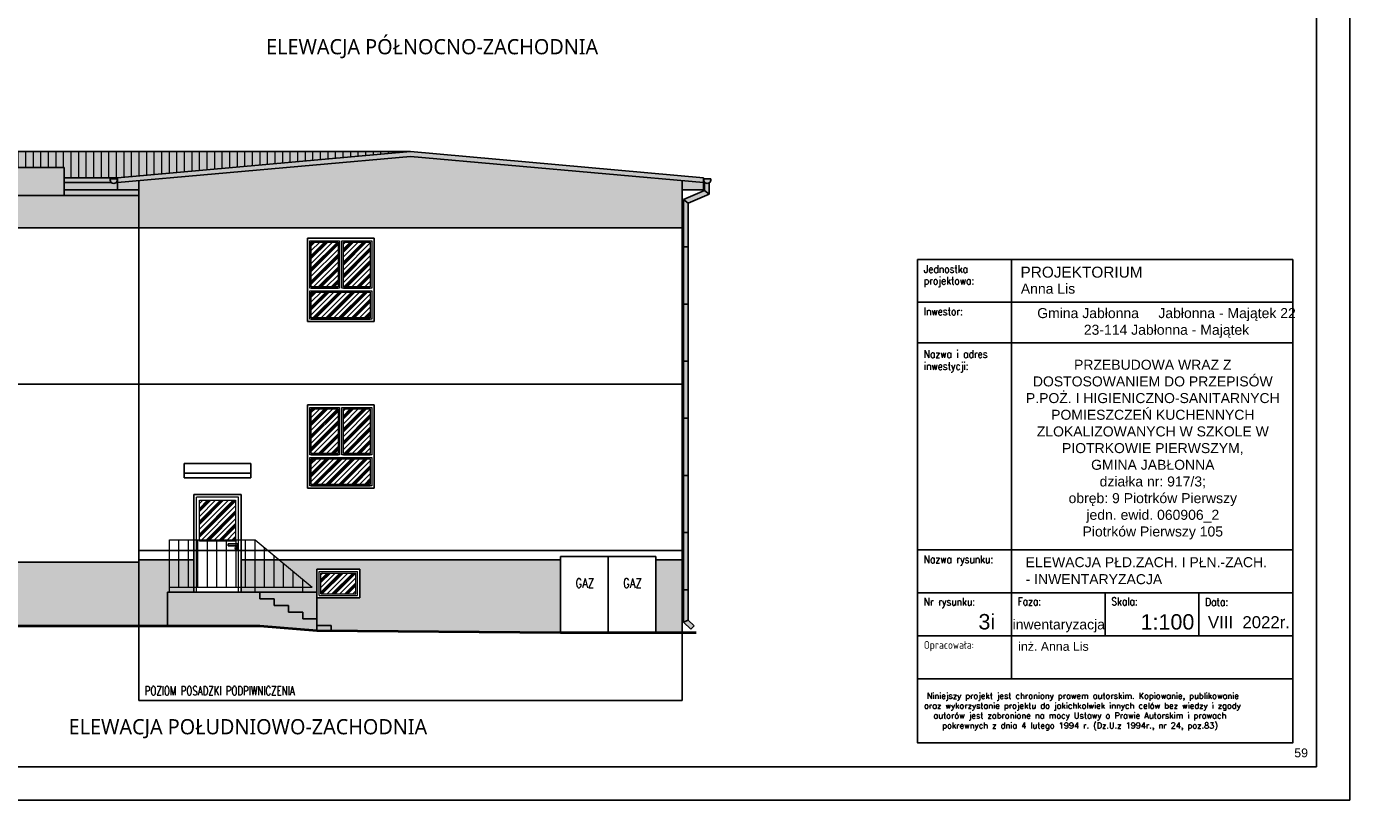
# Model space of a CAD drawing. Header units: millimetres. Extents: x 31969 to 285678, y -69766 to -1123.
# Tile 75 of 102: x 145287 to 148115, y -5215 to -3592. Entities that reach past the tile are written whole.
import ezdxf
from ezdxf.lldxf.tags import DXFTag

# ---------------------------------------------------------------- set-up
doc = ezdxf.new("R2010")
doc.units = ezdxf.units.MM
for name, color, linetype in [('a-elewacja', 1, 'Continuous'), ('a-elewacja 1', 1, 'Continuous'), ('a-elewacje', 1, 'Continuous'), ('a-izolacja 1', 3, 'Continuous'), ('a-opis 1', 3, 'Continuous'), ('a-opis 2', 1, 'Continuous'), ('a-przerywana 2', 3, 'Continuous'), ('a-stolarka', 3, 'Continuous'), ('a-stolarka okienna', 3, 'Continuous'), ('a-szkło', 4, 'Continuous'), ('a-szraf', 252, 'Continuous'), ('a-szraf 1', 250, 'Continuous')]:
    doc.layers.add(name, color=color, linetype=linetype)
doc.layers.add('a-elewacja 3', color=3, linetype='Continuous', lineweight=20)
doc.styles.add('IREK', font='simplex.shx', dxfattribs={"width": 0.8})
doc.styles.add('MAREK', font='simplex.shx')
doc.styles.add('PRZEKRÓJ2', font='l_10646.ttf')
doc.styles.add('RS01507', font='romans.shx', dxfattribs={"width": 0.7, "height": 0.15})
doc.styles.add('TABELA2', font='arial.ttf', dxfattribs={"height": 10})
doc.styles.add('WYMIAR', font='romans.shx', dxfattribs={"width": 0.8})
tags = doc.linetypes.add('DASHED', pattern=[0.75, 0.5, -0.25]).pattern_tags.tags
tags[6:7] = [DXFTag(74, 4), DXFTag(75, 0), DXFTag(340, '0'), DXFTag(46, 1.0), DXFTag(50, 0.0), DXFTag(44, 0.0), DXFTag(45, 0.0)]
tags[4:5] = [DXFTag(74, 4), DXFTag(75, 0), DXFTag(340, '0'), DXFTag(46, 1.0), DXFTag(50, 0.0), DXFTag(44, 0.0), DXFTag(45, 0.0)]

msp = doc.modelspace()

# ---------------------------------------------------------------- hatches: boundary and pattern name
at = {"layer": 'a-elewacja 3', "ltscale": 100}
h = msp.add_hatch(dxfattribs=at)
h.set_pattern_fill('LINE', color=256, scale=5, angle=90)
h.set_pattern_definition([(90, (-8750.946, 1638.297), (-15.875, 1e-15), [])])
h.paths.add_polyline_path([(144925.85, -3853.61), (144925.85, -3908.61), (145110.85, -3908.61), (145110.85, -3886.65), (145364.85, -3886.65), (145364.85, -3908.61), (145476.85, -3908.61), (146092.35, -3853.61)])
at = {"layer": 'a-szraf', "ltscale": 30}
h = msp.add_hatch(dxfattribs=at)
h.set_pattern_fill('DOTS', color=256, scale=1.5)
h.set_pattern_definition([(0, (-8750.9457, 1638.2967), (1.190625, 2.38125), [0, -2.38125])])
h.paths.add_polyline_path([(145110.85, -3908.61), (144925.85, -3908.61), (144925.85, -3918.65), (145110.85, -3918.65)])
h.paths.add_polyline_path([(145110.85, -3918.65), (144925.85, -3918.65), (144925.85, -3933.65), (145110.85, -3933.65)])
h.paths.add_polyline_path([(145110.85, -3933.65), (144925.85, -3933.65), (144925.85, -3945.65), (145110.85, -3945.65)])
h.paths.add_polyline_path([(145521.85, -3933.65), (145476.85, -3933.65), (145364.85, -3933.65), (145364.85, -3945.65), (145521.85, -3945.65)])
h.paths.add_polyline_path([(145476.85, -3918.65), (145473.72, -3918.65, -0.3689497), (145463.98, -3918.65), (145364.85, -3918.65), (145364.85, -3933.65), (145476.85, -3933.65)])
h.paths.add_polyline_path([(145461.65, -3910.86), (145476.05, -3910.86, -0.2947686), (145473.72, -3918.65), (145476.85, -3918.65), (145476.85, -3908.61), (145364.85, -3908.61), (145364.85, -3918.65), (145463.98, -3918.65, -0.2947686)])
h.paths.add_polyline_path([(145476.05, -3910.86), (145461.65, -3910.86, 1.3318387)])
h.paths.add_polyline_path([(146092.35, -3863.65), (146707.85, -3918.65), (146707.85, -3908.61), (146092.35, -3853.61), (145476.85, -3908.61), (145476.85, -3918.65)])
h.paths.add_polyline_path([(145521.85, -3914.63), (145476.85, -3918.65), (145476.85, -3933.65), (145521.85, -3933.65)])
h.paths.add_polyline_path([(146723.05, -3910.86), (146708.65, -3910.86, 1.3318387)])
h.paths.add_polyline_path([(146719.96, -3919.22, -0.3887305), (146709.96, -3917.59), (146709.96, -3935.37), (146719.96, -3942.66)])
h.paths.add_polyline_path([(146707.85, -3918.65), (146662.85, -3914.63), (146662.85, -3933.65), (146707.85, -3933.65)])
h.paths.add_polyline_path([(146709.96, -3935.37), (146666.05, -3954.3), (146676.05, -3961.59), (146719.96, -3942.66)])
h.paths.add_polyline_path([(146676.05, -3961.59), (146666.05, -3954.3), (146666.05, -4053.65), (146676.05, -4053.65)])
h.paths.add_polyline_path([(146676.05, -4053.65), (146666.05, -4053.65), (146666.05, -4173.65), (146676.05, -4173.65)])
h.paths.add_polyline_path([(146676.05, -4173.65), (146666.05, -4173.65), (146666.05, -4293.65), (146676.05, -4293.65)])
h.paths.add_polyline_path([(146676.05, -4413.65), (146666.05, -4413.65), (146666.05, -4533.65), (146676.05, -4533.65)])
h.paths.add_polyline_path([(146676.05, -4343.65), (146676.05, -4293.65), (146666.05, -4293.65), (146666.05, -4343.65), (146666.05, -4413.65), (146676.05, -4413.65)])
h.paths.add_polyline_path([(146676.05, -4533.65), (146666.05, -4533.65), (146666.05, -4653.65), (146676.05, -4653.65)])
h.paths.add_polyline_path([(146676.05, -4653.65), (146666.05, -4653.65), (146666.05, -4773.65), (146676.05, -4773.65)])
h.paths.add_polyline_path([(146676.05, -4837.65), (146666.05, -4841.79), (146681.03, -4856.77), (146688.1, -4849.7)])
h.paths.add_polyline_path([(146676.05, -4773.65), (146666.05, -4773.65), (146666.05, -4841.79), (146676.05, -4837.65)])
h.paths.add_polyline_path([(146092.35, -3853.61), (144925.85, -3853.61), (144925.85, -3908.61), (145110.85, -3908.61), (145110.85, -3886.65), (145364.85, -3886.65), (145364.85, -3908.61), (145476.85, -3908.61)])
at = {"layer": 'a-szraf', "ltscale": 100}
h = msp.add_hatch(dxfattribs=at)
h.set_pattern_fill('DOTS', color=256, scale=3)
h.set_pattern_definition([(0, (-8750.9457, 1638.2967), (2.38125, 4.7625), [0, -4.7625])])
h.paths.add_polyline_path([(145521.85, -4848.65), (145521.85, -4728.65), (145521.85, -4715.65), (144925.85, -4715.65), (144925.85, -4848.65)])
h.paths.add_polyline_path([(145521.85, -4848.65), (145581.85, -4848.65), (145581.85, -4778.65), (145585.85, -4778.65), (145585.85, -4710.65), (145521.85, -4710.65), (145521.85, -4728.65)])
h.paths.add_polyline_path([(146407.85, -4862.65), (146407.85, -4710.65), (145816.25, -4710.65), (145885.85, -4768.65), (145865.85, -4768.65), (145865.85, -4778.65), (145879.2, -4778.65), (145895.85, -4778.65), (145895.85, -4730.65), (145985.85, -4730.65), (145985.85, -4790.65), (145895.85, -4790.65), (145895.85, -4848.65), (145925.85, -4848.65), (145925.85, -4858.88)])
h.paths.add_polyline_path([(146607.85, -4862.65), (146662.85, -4862.65), (146662.85, -4710.65), (146607.85, -4710.65)])
h.paths.add_polyline_path([(145581.85, -4778.65), (145581.85, -4848.65), (145775.85, -4848.65), (145895.85, -4858.65), (145925.85, -4858.88), (145925.85, -4848.65), (145895.85, -4848.65), (145895.85, -4834.65), (145865.85, -4834.65), (145865.85, -4820.65), (145835.85, -4820.65), (145835.85, -4806.65), (145805.85, -4806.65), (145805.85, -4792.65), (145775.85, -4792.65), (145775.85, -4778.65), (145765.2, -4778.65), (145736.85, -4778.65)])
h.paths.add_polyline_path([(145775.85, -4778.65), (145775.85, -4792.65), (145805.85, -4792.65), (145805.85, -4806.65), (145835.85, -4806.65), (145835.85, -4820.65), (145865.85, -4820.65), (145865.85, -4834.65), (145895.85, -4834.65), (145895.85, -4778.65)], flags=17)
h.paths.add_polyline_path([(145765.85, -4768.65), (145765.85, -4778.65), (145865.85, -4778.65), (145865.85, -4768.65)])
h.paths.add_polyline_path([(145845.85, -4735.32), (145825.85, -4718.65), (145825.85, -4768.65), (145845.85, -4768.65)], flags=17)
h.paths.add_polyline_path([(145845.85, -4768.65), (145865.85, -4768.65), (145865.85, -4751.98), (145845.85, -4735.32)], flags=16)
h.paths.add_polyline_path([(145865.85, -4751.98), (145865.85, -4768.65), (145885.85, -4768.65)], flags=17)
h.paths.add_polyline_path([(145825.85, -4718.65), (145816.25, -4710.65), (145805.85, -4710.65), (145805.85, -4768.65), (145825.85, -4768.65)])
h.paths.add_polyline_path([(145785.85, -4768.65), (145805.85, -4768.65), (145805.85, -4710.65), (145785.85, -4710.65)])
h.paths.add_polyline_path([(145785.85, -4710.65), (145765.85, -4710.65), (145765.85, -4768.65), (145785.85, -4768.65)])
h.paths.add_polyline_path([(145745.85, -4768.65), (145765.85, -4768.65), (145765.85, -4710.65), (145745.85, -4710.65)])
h.paths.add_polyline_path([(145745.85, -4710.65), (145736.85, -4710.65), (145736.85, -4768.65), (145745.85, -4768.65)])
h.paths.add_polyline_path([(145765.85, -4778.65), (145765.85, -4768.65), (145736.85, -4768.65), (145736.85, -4778.65)])
h.paths.add_polyline_path([(145636.85, -4710.65), (145625.85, -4710.65), (145625.85, -4768.65), (145636.85, -4768.65)])
h.paths.add_polyline_path([(145625.85, -4710.65), (145605.85, -4710.65), (145605.85, -4768.65), (145625.85, -4768.65)])
h.paths.add_polyline_path([(145605.85, -4710.65), (145585.85, -4710.65), (145585.85, -4768.65), (145605.85, -4768.65)])
h.paths.add_polyline_path([(145636.85, -4778.65), (145636.85, -4768.65), (145585.85, -4768.65), (145585.85, -4778.65)])
h.paths.add_polyline_path([(146662.85, -4013.65), (146662.85, -3914.63), (146092.35, -3863.65), (145521.85, -3914.63), (145521.85, -4013.65)])
h.paths.add_polyline_path([(144925.85, -3945.65), (144925.85, -4013.65), (145521.85, -4013.65), (145521.85, -3945.65)])
h.paths.add_polyline_path([(145364.85, -3945.65), (145364.85, -3886.65), (145110.85, -3886.65), (145110.85, -3945.65)])
at = {"layer": 'a-szraf 1', "ltscale": 15}
h = msp.add_hatch(dxfattribs=at)
h.set_pattern_fill('PLASTI', color=256, scale=3, angle=45)
h.set_pattern_definition([(45, (-8750.946, 1638.297), (-13.4703842, 13.4703842), []), (45, (-8752.63, 1639.98), (-13.4703842, 13.4703842), []), (45, (-8754.313, 1641.664), (-13.4703842, 13.4703842), []), (45, (-8759.365, 1646.716), (-13.4703842, 13.4703842), [])])
h.paths.add_polyline_path([(144907.85, -4585.13), (144773.85, -4608.75), (144773.85, -4836.65), (144907.85, -4836.65)])
h.paths.add_polyline_path([(146007.85, -4393.65), (145951.35, -4393.65), (145951.35, -4487.65), (146007.85, -4487.65)])
h.paths.add_polyline_path([(145940.35, -4393.65), (145883.85, -4393.65), (145883.85, -4487.65), (145940.35, -4487.65)])
h.paths.add_polyline_path([(145883.85, -4498.65), (145883.85, -4552.65), (146007.85, -4552.65), (146007.85, -4498.65)])
h.paths.add_polyline_path([(146007.85, -4202.65), (146007.85, -4148.65), (145883.85, -4148.65), (145883.85, -4202.65)])
h.paths.add_polyline_path([(145951.35, -4137.65), (146007.85, -4137.65), (146007.85, -4043.65), (145951.35, -4043.65)])
h.paths.add_polyline_path([(145940.35, -4043.65), (145883.85, -4043.65), (145883.85, -4137.65), (145940.35, -4137.65)])
h.paths.add_polyline_path([(145903.85, -4782.65), (145977.85, -4782.65), (145977.85, -4738.65), (145903.85, -4738.65)])
h.paths.add_polyline_path([(145724.85, -4668.65), (145724.85, -4585.65), (145648.85, -4585.65), (145648.85, -4668.65)])
h.paths.add_polyline_path([(145665.85, -4671.38), (145665.85, -4668.65), (145648.85, -4668.65), (145648.85, -4671.38)])
h.paths.add_polyline_path([(145685.85, -4671.38), (145685.85, -4668.65), (145665.85, -4668.65), (145665.85, -4671.38)])
h.paths.add_polyline_path([(145705.85, -4671.38), (145705.85, -4668.65), (145685.85, -4668.65), (145685.85, -4671.38)])
h.paths.add_polyline_path([(145724.85, -4671.38), (145724.85, -4668.65), (145705.85, -4668.65), (145705.85, -4671.38)])

# ---------------------------------------------------------------- linework, layer by layer
at = {"layer": 'a-elewacja'}
for p, q in [((146709.96, -3917.59), (146709.96, -3935.37)), ((146719.96, -3919.22), (146719.96, -3942.66)), ((146709.96, -3935.37), (146666.05, -3954.3)), ((146666.05, -3954.3), (146666.05, -4343.65)), ((146666.05, -3954.3), (146676.05, -3961.59)), ((146719.96, -3942.66), (146676.05, -3961.59)), ((146709.96, -3935.37), (146719.96, -3942.66)), ((146676.05, -3961.59), (146676.05, -4343.65)), ((146676.05, -4053.65), (146666.05, -4053.65)), ((146676.05, -4173.65), (146666.05, -4173.65)), ((146676.05, -4293.65), (146666.05, -4293.65)), ((146666.05, -4343.65), (146666.05, -4841.79)), ((146676.05, -4343.65), (146676.05, -4837.65)), ((146676.05, -4413.65), (146666.05, -4413.65)), ((146676.05, -4533.65), (146666.05, -4533.65)), ((146676.05, -4653.65), (146666.05, -4653.65)), ((146676.05, -4773.65), (146666.05, -4773.65)), ((146676.05, -4837.65), (146666.05, -4841.79)), ((146666.05, -4841.79), (146681.03, -4856.77)), ((146676.05, -4837.65), (146688.1, -4849.7)), ((146688.1, -4849.7), (146681.03, -4856.77))]:
    msp.add_line(p, q, dxfattribs=at)
at = {"layer": 'a-elewacja 1', "ltscale": 100}
for p, q in [((146092.35, -3853.61), (144925.85, -3853.61)), ((145476.85, -3908.61), (146092.35, -3853.61)), ((145476.85, -3918.65), (146092.35, -3863.65)), ((146707.85, -3908.61), (146092.35, -3853.61)), ((146707.85, -3918.65), (146092.35, -3863.65)), ((145364.85, -3886.65), (145110.85, -3886.65)), ((145364.85, -3886.65), (145364.85, -3945.65)), ((145476.85, -3908.61), (145364.85, -3908.61)), ((145463.98, -3918.65), (145364.85, -3918.65)), ((145476.05, -3910.86), (145461.65, -3910.86)), ((145476.85, -3918.65), (145473.72, -3918.65)), ((145476.85, -3933.65), (145476.85, -3908.61)), ((145521.85, -4728.65), (145521.85, -3914.63)), ((146662.85, -4862.65), (146662.85, -3914.63)), ((146707.85, -3933.65), (146707.85, -3908.61)), ((146708.65, -3910.86), (146723.05, -3910.86)), ((144925.85, -3945.65), (145521.85, -3945.65)), ((145476.85, -3933.65), (145364.85, -3933.65)), ((145521.85, -3933.65), (145476.85, -3933.65)), ((146662.85, -3933.65), (146707.85, -3933.65)), ((146662.85, -4013.65), (144925.85, -4013.65)), ((146015.85, -4035.65), (145875.85, -4035.65)), ((145875.85, -4035.65), (145875.85, -4210.65)), ((146015.85, -4035.65), (146015.85, -4210.65)), ((146015.85, -4210.65), (145875.85, -4210.65)), ((146015.85, -4385.65), (145875.85, -4385.65)), ((145875.85, -4385.65), (145875.85, -4560.65)), ((146015.85, -4385.65), (146015.85, -4560.65)), ((145756.85, -4508.65), (145616.85, -4508.65)), ((145616.85, -4508.65), (145616.85, -4528.65)), ((145756.85, -4528.65), (145756.85, -4508.65)), ((145756.85, -4528.65), (145616.85, -4528.65)), ((145756.85, -4528.65), (145616.85, -4528.65)), ((145616.85, -4538.65), (145616.85, -4528.65)), ((145756.85, -4538.65), (145616.85, -4538.65)), ((145756.85, -4538.65), (145756.85, -4528.65)), ((145636.85, -4778.65), (145636.85, -4573.65)), ((145736.85, -4573.65), (145636.85, -4573.65)), ((145736.85, -4778.65), (145736.85, -4573.65)), ((146015.85, -4560.65), (145875.85, -4560.65)), ((144925.85, -4715.65), (145521.85, -4715.65)), ((145636.85, -4710.65), (145521.85, -4710.65)), ((146407.85, -4710.65), (145736.85, -4710.65)), ((146407.85, -4703.65), (146407.85, -4862.65)), ((146407.85, -4703.65), (146607.85, -4703.65)), ((146507.85, -4703.65), (146507.85, -4862.65)), ((146607.85, -4703.65), (146607.85, -4862.65)), ((146662.85, -4710.65), (146607.85, -4710.65)), ((145521.85, -4858.65), (145521.85, -4728.65)), ((145581.85, -4778.65), (145736.85, -4778.65)), ((145581.85, -4778.65), (145581.85, -4848.65)), ((145736.85, -4778.65), (145895.85, -4778.65)), ((145765.2, -4778.65), (145879.2, -4778.65)), ((145895.85, -4778.65), (145895.85, -4858.65)), ((145775.8, -4850.65), (144925.8, -4850.65)), ((145775.85, -4848.65), (144925.85, -4848.65)), ((145895.85, -4858.65), (145775.85, -4848.65)), ((145895.85, -4860.65), (145775.85, -4850.65)), ((145895.81, -4860.65), (146407.81, -4864.65)), ((145895.85, -4848.65), (145925.85, -4848.65)), ((145895.85, -4858.65), (146407.85, -4862.65)), ((145925.85, -4858.88), (145925.85, -4848.65)), ((146662.85, -4862.65), (146407.85, -4862.65)), ((146662.85, -4862.65), (146692.85, -4862.65)), ((146662.85, -4864.65), (146407.85, -4864.65)), ((146662.85, -4864.65), (146692.85, -4864.65))]:
    msp.add_line(p, q, dxfattribs=at)
at = {"layer": 'a-elewacja 1', "linetype": 'DASHED', "ltscale": 40}
for p, q in [((145521.85, -4858.4), (145521.85, -5006.65)), ((146662.85, -4862.65), (146662.85, -5006.65)), ((145521.85, -5006.65), (146662.85, -5006.65))]:
    msp.add_line(p, q, dxfattribs=at)
at = {"layer": 'a-elewacja 1', "ltscale": 100}
for centre in [(145468.85, -3912.95), (146715.85, -3912.95)]:
    msp.add_arc(centre, 7.5, 163.8015, 16.1985, dxfattribs=at)
at = {"layer": 'a-elewacja 3'}
for p, q in [((145883.85, -4137.65), (145883.85, -4043.65)), ((145883.85, -4043.65), (145940.35, -4043.65)), ((145940.35, -4043.65), (145940.35, -4137.65)), ((145951.35, -4043.65), (146007.85, -4043.65)), ((145951.35, -4137.65), (145951.35, -4043.65)), ((146007.85, -4043.65), (146007.85, -4137.65)), ((145940.35, -4137.65), (145883.85, -4137.65)), ((145883.85, -4202.65), (145883.85, -4148.65)), ((145883.85, -4148.65), (146007.85, -4148.65)), ((146007.85, -4137.65), (145951.35, -4137.65)), ((146007.85, -4148.65), (146007.85, -4202.65)), ((146007.85, -4202.65), (145883.85, -4202.65)), ((145883.85, -4487.65), (145883.85, -4393.65)), ((145883.85, -4393.65), (145940.35, -4393.65)), ((145940.35, -4393.65), (145940.35, -4487.65)), ((145951.35, -4393.65), (146007.85, -4393.65)), ((145951.35, -4487.65), (145951.35, -4393.65)), ((146007.85, -4393.65), (146007.85, -4487.65)), ((145940.35, -4487.65), (145883.85, -4487.65)), ((146007.85, -4487.65), (145951.35, -4487.65)), ((145883.85, -4552.65), (145883.85, -4498.65)), ((145883.85, -4498.65), (146007.85, -4498.65)), ((146007.85, -4498.65), (146007.85, -4552.65)), ((146007.85, -4552.65), (145883.85, -4552.65)), ((145900.85, -4785.65), (145900.85, -4735.65)), ((145900.85, -4735.65), (145980.85, -4735.65)), ((145903.85, -4782.65), (145903.85, -4738.65)), ((145903.85, -4738.65), (145977.85, -4738.65)), ((145977.85, -4782.65), (145977.85, -4738.65)), ((145980.85, -4785.65), (145980.85, -4735.65)), ((145900.85, -4785.65), (145980.85, -4785.65)), ((145903.85, -4782.65), (145977.85, -4782.65))]:
    msp.add_line(p, q, dxfattribs=at)
at = {"layer": 'a-elewacja 3', "ltscale": 100}
for p, q in [((145642.85, -4778.65), (145642.85, -4579.65)), ((145730.85, -4579.65), (145642.85, -4579.65)), ((145730.85, -4778.65), (145730.85, -4579.65)), ((145585.85, -4668.65), (145765.85, -4668.65)), ((145585.85, -4778.65), (145585.85, -4668.65)), ((145605.85, -4768.65), (145605.85, -4668.65)), ((145625.85, -4768.65), (145625.85, -4668.65)), ((145645.85, -4768.65), (145645.85, -4668.65)), ((145665.85, -4768.65), (145665.85, -4668.65)), ((145685.85, -4768.65), (145685.85, -4668.65)), ((145705.85, -4768.65), (145705.85, -4668.65)), ((145725.85, -4768.65), (145725.85, -4668.65)), ((145745.85, -4768.65), (145745.85, -4668.65)), ((145765.85, -4668.65), (145885.85, -4768.65)), ((145765.85, -4778.65), (145765.85, -4668.65)), ((145785.85, -4768.65), (145785.85, -4685.32)), ((145805.85, -4768.65), (145805.85, -4701.98)), ((145825.85, -4768.65), (145825.85, -4718.65)), ((145845.85, -4768.65), (145845.85, -4735.32)), ((145585.85, -4768.65), (145885.85, -4768.65)), ((145865.85, -4778.65), (145865.85, -4751.98))]:
    msp.add_line(p, q, dxfattribs=at)
at = {"layer": 'a-elewacja 3'}
for points in [[(145943.35, -4040.65), (145943.35, -4140.65), (145880.85, -4140.65), (145880.85, -4040.65), (145943.35, -4040.65)], [(145948.35, -4040.65), (146010.85, -4040.65), (146010.85, -4140.65), (145948.35, -4140.65), (145948.35, -4040.65)], [(146010.85, -4145.65), (146010.85, -4205.65), (145880.85, -4205.65), (145880.85, -4145.65), (146010.85, -4145.65)], [(145943.35, -4390.65), (145943.35, -4490.65), (145880.85, -4490.65), (145880.85, -4390.65), (145943.35, -4390.65)], [(145948.35, -4390.65), (146010.85, -4390.65), (146010.85, -4490.65), (145948.35, -4490.65), (145948.35, -4390.65)], [(146010.85, -4495.65), (146010.85, -4555.65), (145880.85, -4555.65), (145880.85, -4495.65), (146010.85, -4495.65)]]:
    msp.add_lwpolyline(points, dxfattribs=at)
at = {"layer": 'a-elewacja 3', "ltscale": 100}
msp.add_lwpolyline([(145648.85, -4585.65), (145724.85, -4585.65), (145724.85, -4671.38), (145648.85, -4671.38)], close=True, dxfattribs=at)
at = {"layer": 'a-elewacje'}
msp.add_lwpolyline([(145895.85, -4730.65), (145985.85, -4730.65), (145985.85, -4790.65), (145895.85, -4790.65)], close=True, dxfattribs=at)
at = {"layer": 'a-izolacja 1'}
for p, q in [((145883.85, -4140.65), (145940.35, -4140.65)), ((146007.85, -4140.65), (145951.35, -4140.65)), ((145883.85, -4205.65), (146007.85, -4205.65)), ((145883.85, -4490.65), (145940.35, -4490.65)), ((146007.85, -4490.65), (145951.35, -4490.65)), ((145883.85, -4555.65), (146007.85, -4555.65))]:
    msp.add_line(p, q, dxfattribs=at)
at = {"layer": 'a-opis 1', "ltscale": 0.5}
for p, q in [((147354.7, -4080.19), (147354.7, -4870.42)), ((147157.66, -4169.83), (147945.82, -4169.83)), ((147157.66, -4254.94), (147945.82, -4254.94)), ((147748.78, -4254.94), (147945.82, -4254.94)), ((147157.66, -4689.83), (147945.82, -4689.83)), ((147157.66, -4780.13), (147945.82, -4780.13)), ((147551.74, -4780.13), (147551.74, -4870.42)), ((147748.78, -4780.13), (147748.78, -4870.42)), ((147157.66, -4870.42), (147945.82, -4870.42)), ((147157.66, -4870.42), (147945.82, -4870.42)), ((147354.7, -4870.42), (147354.7, -4960.71)), ((147157.66, -4960.71), (147945.82, -4960.71)), ((147157.66, -4960.71), (147945.82, -4960.71))]:
    msp.add_line(p, q, dxfattribs=at)
at = {"layer": 'a-opis 2', "ltscale": 2}
for points in [[(148065.82, -5215.5), (143865.82, -5215.5), (143865.82, -2245.5), (148065.82, -2245.5)], [(144115.82, -2315.5), (147995.82, -2315.5), (147995.82, -5145.5), (144115.82, -5145.5)], [(147157.66, -4080.19), (147945.82, -4080.19), (147945.82, -5095.5), (147157.66, -5095.5)], [(147157.66, -4080.19), (147945.82, -4080.19), (147945.82, -5095.5), (147157.66, -5095.5)]]:
    msp.add_lwpolyline(points, close=True, dxfattribs=at)
at = {"layer": 'a-przerywana 2', "linetype": 'DASHED', "lineweight": 25, "ltscale": 50}
for p, q in [((146662.85, -4341.65), (144925.85, -4341.65)), ((146662.85, -4691.65), (145521.85, -4691.65))]:
    msp.add_line(p, q, dxfattribs=at)
at = {"layer": 'a-stolarka'}
msp.add_line((145726.77, -4685.95), (145726.77, -4687.95), dxfattribs=at)
msp.add_lwpolyline([(145709.34, -4677.62), (145729.43, -4677.62), (145729.43, -4681.22), (145709.34, -4681.22)], close=True, dxfattribs=at)
msp.add_circle((145726.77, -4686.95), 2.5, dxfattribs=at)
at = {"layer": 'a-stolarka okienna', "linetype": 'DASHED', "lineweight": 25, "ltscale": 20}
for p, q in [((145775.85, -4778.65), (145775.85, -4792.65)), ((145775.85, -4792.65), (145805.85, -4792.65)), ((145805.85, -4792.65), (145805.85, -4806.65)), ((145805.85, -4806.65), (145835.85, -4806.65)), ((145835.85, -4806.65), (145835.85, -4820.65)), ((145835.85, -4820.65), (145865.85, -4820.65)), ((145865.85, -4820.65), (145865.85, -4834.65)), ((145865.85, -4834.65), (145895.85, -4834.65))]:
    msp.add_line(p, q, dxfattribs=at)

# ---------------------------------------------------------------- texts
at = {"layer": 'a-opis 1', "ltscale": 0.5}
for s, height, style, p in [('ELEWACJA PÓŁNOCNO-ZACHODNIA', 31.9008, 'PRZEKRÓJ2', (145789.08, -3649.15)), ('PROJEKTORIUM', 23.1094, 'TABELA2', (147373.93, -4118.25)), ('Anna Lis', 21.009, 'TABELA2', (147374.67, -4151.89)), ('ELEWACJA PŁD.ZACH. I PŁN.-ZACH.', 21.0086, 'TABELA2', (147384.74, -4726.35)), ('- INWENTARYZACJA', 21.0086, 'TABELA2', (147384.74, -4762.03)), ('3i', 32.332, 'TABELA2', (147285.6, -4857.07)), ('inwentaryzacja', 21.0086, 'TABELA2', (147357.35, -4857.07)), ('1:100', 32.332, 'TABELA2', (147626.18, -4857.43)), ('VIII  2022r.', 25.2103, 'TABELA2', (147767.76, -4854.45)), ('inż. Anna Lis', 18.5296, 'TABELA2', (147369.09, -4901.98)), ('ELEWACJA POŁUDNIOWO-ZACHODNIA', 31.9008, 'PRZEKRÓJ2', (145374.26, -5077.41)), ('59', 18.53, 'TABELA2', (147949.15, -5125.61))]:
    msp.add_text(s, height=height, dxfattribs=dict(at, style=style)).set_placement(p)
at = {"layer": 'a-opis 1', "ltscale": 0.5, "style": 'IREK', "width": 0.85}
for s, height, p in [('Jednostka ', 16.33, (147170.87, -4108.32)), ('projektowa:', 16.3296, (147170.87, -4132.86)), ('Inwestor:', 16.33, (147170.87, -4197.26)), ('Nazwa i adres', 16.3296, (147170.87, -4286.9)), ('inwestycji:', 16.3296, (147170.87, -4312.14)), ('Nazwa rysunku:', 16.3296, (147170.87, -4717.91)), ('Nr rysunku:', 16.3296, (147170.87, -4806.9)), ('Faza:', 16.33, (147367.91, -4806.5)), ('Skala:', 16.33, (147564.95, -4806.5)), ('Data:', 16.33, (147761.99, -4807.55)), ('Opracowała:', 16.3296, (147170.87, -4897.84))]:
    msp.add_text(s, height=height, dxfattribs=at).set_placement(p)
at = {"layer": 'a-opis 1', "ltscale": 40, "style": 'RS01507', "width": 0.7}
msp.add_text('POZIOM POSADZKI PODPIWNICZENIA', height=18.9125, dxfattribs=at).set_placement((145534.18, -4995.43))
at = {"layer": 'a-opis 1', "ltscale": 0.5}
for s, insert, char_height, width, attachment_point, style in [('{\\fArial|b0|i0|c238|p34;Gmina Jabłonna     Jabłonna - Majątek 22^I\\P23-114 Jabłonna - Majątek}', (147680.71, -4213.4, -76410), 21.0086, 666.0385, 5, 'TABELA2'), ('{\\fArial|b0|i0|c238|p34;\\PPRZEBUDOWA WRAZ Z DOSTOSOWANIEM DO PRZEPISÓW P.POŻ. I HIGIENICZNO-SANITARNYCH POMIESZCZEŃ KUCHENNYCH ZLOKALIZOWANYCH W SZKOLE W PIOTRKOWIE PIERWSZYM, \\PGMINA JABŁONNA\\Pdziałka nr: 917/3; \\Pobręb: 9 Piotrków Pierwszy \\Pjedn. ewid. 060906_2\\PPiotrków Pierwszy 105}', (147651.91, -4461.94, 76410), 21.00857, 583.3186, 5, 'TABELA2'), ('{\\W1.04846; }Niniejszy projekt jest chroniony prawem autorskim. Kopiowanie, publikowanie \\P{\\W0.31162; }oraz wykorzystanie projektu do jakichkolwiek innych celów bez wiedzy i zgody \\P{\\W2.68004; }autorów jest zabronione na mocy Ustawy o Prawie Autorskim i prawach \\P{\\W4.83793; }pokrewnych z dnia 4 lutego 1994 r. (Dz.U.z 1994r., nr 24, poz.83)', (147168.02, -4990.17), 12.5, 764.7867, 1, 'MAREK')]:
    msp.add_mtext(s, dxfattribs=dict(at, insert=insert, char_height=char_height, width=width, attachment_point=attachment_point, style=style))
at = {"layer": 'a-szkło', "ltscale": 2, "char_height": 19.5, "width": 23.0126, "attachment_point": 1, "style": 'WYMIAR'}
for insert in [(146438.97, -4749.93), (146538.97, -4749.93)]:
    msp.add_mtext('GAZ', dxfattribs=dict(at, insert=insert))

doc.saveas('drawing.dxf')
